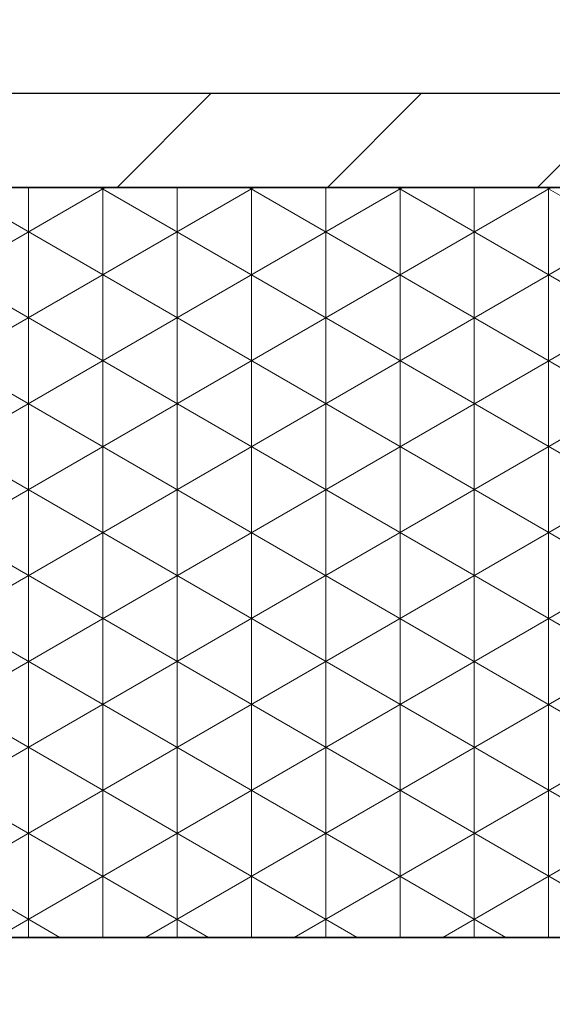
# Model space of a CAD drawing. Header units: millimetres. Extents: x 58700 to 76644, y 972 to 11123.
# Tile 189 of 256: x 62173 to 62185, y 7273 to 7294. Entities that reach past the tile are written whole.
import ezdxf

# ---------------------------------------------------------------- set-up
doc = ezdxf.new("R2010")
doc.units = ezdxf.units.MM

msp = doc.modelspace()

# ---------------------------------------------------------------- hatches: boundary and pattern name
at = {"lineweight": 13}
h = msp.add_hatch(dxfattribs=at)
h.set_pattern_fill('ANSI33', color=256, scale=50, style=0)
h.set_pattern_definition([(45, (-737.5, -83.74), (-224.5064, 224.5064), []), (45, (-513, -83.74), (-224.5064, 224.5064), [158.75, -79.375])])
h.paths.add_polyline_path([(62007.08351, 7097.51177), (62407.08355, 7097.51177), (62407.08352, 7255.04828), (62402.08077, 7255.04828), (62402.08077, 7274.80127), (62007.08351, 7274.80127)])
h.paths.add_polyline_path([(62385.84452, 7570.31053), (62385.84452, 7492.87828), (62037.07204, 7492.87828), (62037.07204, 7570.31053)], flags=16)
h.paths.add_polyline_path([(62665.49564, 7274.80127), (62665.49564, 7633.59965), (62453.28351, 7630.76385), (62453.28351, 7460.91533), (62503.28351, 7460.91533), (62503.28351, 7450.91533), (62453.28351, 7450.91533), (62453.28351, 7274.80127)])
h.paths.add_polyline_path([(62410.88351, 7450.91533), (62360.88351, 7450.91533), (62360.88351, 7460.91533), (62410.88351, 7460.91533), (62410.88351, 7630.19726), (62031.00596, 7625.12095), (62007.08351, 7601.1985), (62007.08351, 7290.80127), (62124.58214, 7290.80127), (62124.58214, 7292.80127), (62284.58214, 7292.80127), (62284.58214, 7290.80127), (62410.88351, 7290.80127)])
h.paths.add_polyline_path([(62083.36987, 7308.26795), (62083.36987, 7416.70533), (62304.40323, 7416.70533), (62304.40323, 7308.26795)])
at = {"lineweight": 9}
h = msp.add_hatch(dxfattribs=at)
h.set_pattern_fill('ANSI31', color=256)
h.set_pattern_definition([(45, (-737.497, -83.7406), (-2.24506403, 2.24506403), [])])
h.paths.add_polyline_path([(62284.58214, 7292.80127), (62124.58214, 7292.80127), (62124.58214, 7290.80127), (62284.58214, 7290.80127)])
h = msp.add_hatch(dxfattribs=at)
h.set_pattern_fill('NET3', color=256, scale=0.5, angle=90)
h.set_pattern_definition([(90, (-737.497, -83.7406), (-1.5875, 1e-16), []), (150, (-737.497, -83.7406), (-0.79375, -1.37481533), []), (210, (-737.497, -83.7406), (0.79375, -1.37481533), [])])
h.paths.add_polyline_path([(62244.58214, 7290.80127), (62164.58214, 7290.80127), (62164.58214, 7274.80127), (62244.58214, 7274.80127)])

# ---------------------------------------------------------------- linework, layer by layer
for p, q in [((62007.08351, 7290.80127), (62409.66918, 7290.80127)), ((62396.06918, 7274.80127), (62007.08351, 7274.80127))]:
    msp.add_line(p, q)
for points in [[(62124.58214, 7290.80127), (62284.58214, 7290.80127), (62284.58214, 7292.80127), (62124.58214, 7292.80127)], [(62164.58214, 7274.80127), (62244.58214, 7274.80127), (62244.58214, 7290.80127), (62164.58214, 7290.80127)]]:
    msp.add_lwpolyline(points, close=True)

doc.saveas('drawing.dxf')
